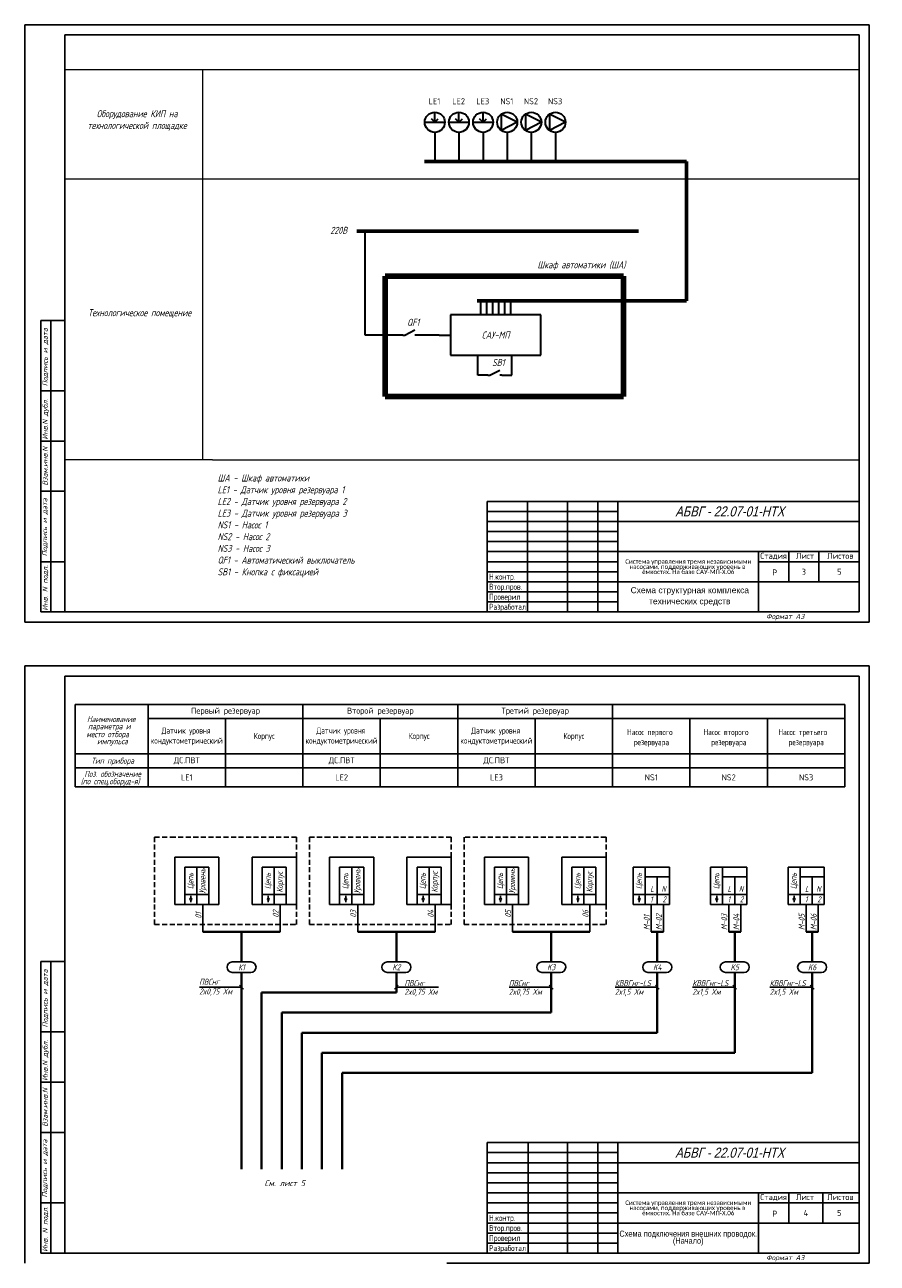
# Model space of a CAD drawing. Header units: millimetres. Extents: x 526 to 950, y 339 to 2271.
# Tile 2 of 4: x 526 to 950, y 676 to 1292. Entities that reach past the tile are written whole.
import ezdxf
from ezdxf.enums import TextEntityAlignment as Align

# ---------------------------------------------------------------- set-up
doc = ezdxf.new("R2010")
doc.units = ezdxf.units.MM
doc.linetypes.add('DASHED2', pattern=[0.375, 0.25, -0.125])
for name, color, linetype in [('_FORMAT OSNOVNAJA', 1, 'Continuous'), ('_TABLITSA OSNOVNAJA', 3, 'Continuous'), ('_TABLITSA TONKAJA', 2, 'Continuous'), ('Размеры', 3, 'Continuous'), ('Текст', 7, 'Continuous'), ('Форматка', 4, 'Continuous')]:
    doc.layers.add(name, color=color, linetype=linetype)
doc.layers.add('Слой1', color=10, linetype='Continuous', lineweight=200, plot=False)
doc.styles.add('35', font='romans.shx', dxfattribs={"width": 0.7, "oblique": 15, "height": 3.5})
doc.styles.add('Arial', font='arial.ttf')
doc.styles.add('Romans8', font='romans8.shx', dxfattribs={"width": 0.8, "height": 3})
doc.styles.add('style3', font='simplex.shx', dxfattribs={"height": 3})
doc.styles.add('style4', font='romans.shx', dxfattribs={"width": 0.7, "height": 3})
doc.styles.add('ДЛЯ текста', font='GOST_AU.ttf', dxfattribs={"oblique": 15, "height": 3.5})

msp = doc.modelspace()

# ---------------------------------------------------------------- linework, layer by layer
at = {"lineweight": 15}
for p, q in [((941.23, 1269.41), (546.23, 1269.41)), ((614.68, 1269.41), (614.68, 1214.99)), ((941.23, 1214.99), (546.23, 1214.99)), ((614.68, 1214.99), (614.68, 1075.44)), ((619.64, 1075.44), (546.23, 1075.44)), ((619.64, 1075.44), (941.23, 1075.44))]:
    msp.add_line(p, q, dxfattribs=at)
at = {"lineweight": 30}
for p, q in [((730.18, 1243.35), (728.47, 1245.04)), ((730.18, 1243.35), (730.18, 1248.35)), ((730.18, 1243.35), (731.89, 1245.04)), ((742.18, 1243.35), (740.47, 1245.04)), ((742.18, 1243.35), (742.18, 1248.35)), ((742.18, 1243.35), (743.89, 1245.04)), ((754.18, 1243.35), (752.47, 1245.04)), ((754.18, 1243.35), (754.18, 1248.35)), ((754.18, 1243.35), (755.89, 1245.04)), ((725.18, 1243.35), (735.18, 1243.35)), ((730.18, 1238.35), (730.18, 1223.87)), ((737.18, 1243.35), (747.18, 1243.35)), ((742.18, 1238.35), (742.18, 1223.87)), ((749.18, 1243.35), (759.18, 1243.35)), ((754.18, 1238.35), (754.18, 1223.87)), ((766.18, 1238.35), (766.18, 1223.87)), ((778.18, 1238.35), (778.18, 1223.87)), ((790.18, 1238.35), (790.18, 1223.87)), ((695.51, 1137.56), (695.51, 1189.19)), ((753.01, 1147.56), (753.01, 1154.56)), ((756.01, 1147.56), (756.01, 1154.56)), ((759.01, 1147.56), (759.01, 1154.56)), ((762.01, 1147.56), (762.01, 1154.56)), ((765.01, 1147.56), (765.01, 1154.56)), ((768.01, 1147.56), (768.01, 1154.56)), ((737.94, 1147.56), (737.94, 1127.56)), ((782.94, 1147.56), (737.94, 1147.56)), ((782.94, 1127.56), (782.94, 1147.56)), ((700.51, 1137.56), (695.51, 1137.56)), ((705.51, 1137.56), (700.51, 1137.56)), ((714.22, 1137.56), (705.51, 1137.56)), ((732.38, 1137.56), (721.22, 1137.56)), ((732.38, 1137.56), (737.94, 1137.56)), ((737.94, 1127.56), (782.94, 1127.56)), ((751.54, 1117.56), (751.54, 1127.56)), ((768.54, 1117.56), (768.54, 1127.56)), ((756.54, 1117.56), (751.54, 1117.56)), ((763.54, 1117.56), (768.54, 1117.56))]:
    msp.add_line(p, q, dxfattribs=at)
at = {"color": 7, "lineweight": 30, "ltscale": 10}
for p, q in [((771.18, 1243.35), (763.24, 1247.39)), ((763.24, 1247.39), (763.24, 1239.3)), ((783.18, 1243.35), (775.24, 1247.39)), ((775.24, 1247.39), (775.24, 1239.3)), ((795.18, 1243.35), (787.24, 1247.39)), ((787.24, 1247.39), (787.24, 1239.3)), ((771.18, 1243.35), (763.24, 1239.3)), ((783.18, 1243.35), (775.24, 1239.3)), ((795.18, 1243.35), (787.24, 1239.3))]:
    msp.add_line(p, q, dxfattribs=at)
at = {"lineweight": 60}
for p, q in [((725.1, 1223.87), (797.05, 1223.87)), ((855.41, 1223.87), (796.36, 1223.87)), ((855.41, 1154.56), (855.41, 1223.87)), ((691.4, 1189.19), (831.44, 1189.19)), ((751.21, 1154.56), (770.94, 1154.56)), ((770.94, 1154.56), (855.41, 1154.56))]:
    msp.add_line(p, q, dxfattribs=at)
at = {"lineweight": 100}
for p, q in [((705.51, 1106.94), (705.51, 1166.87)), ((823.96, 1166.87), (705.51, 1166.87)), ((823.96, 1166.87), (823.96, 1106.94)), ((823.96, 1106.94), (705.51, 1106.94))]:
    msp.add_line(p, q, dxfattribs=at)
at = {"color": 0, "lineweight": 30}
for p, q in [((715.22, 1137.56), (720.22, 1140.06)), ((714.22, 1137.56), (715.22, 1137.56)), ((721.22, 1137.56), (720.22, 1137.56)), ((756.54, 1117.56), (757.54, 1117.56)), ((757.54, 1117.56), (762.54, 1120.06)), ((763.54, 1117.56), (762.54, 1117.56))]:
    msp.add_line(p, q, dxfattribs=at)
for p, q in [((551.28, 945.76), (551.28, 953.84)), ((551.28, 953.84), (934.11, 953.84)), ((587.56, 946.87), (587.56, 953.84)), ((664.57, 946.87), (664.57, 953.84)), ((741.58, 946.87), (741.58, 953.84)), ((818.6, 946.87), (818.6, 953.84)), ((934.11, 946.87), (934.11, 953.84)), ((587.56, 929.29), (551.28, 929.29)), ((587.56, 929.29), (587.56, 912.81)), ((626.07, 929.29), (626.07, 912.81)), ((664.57, 929.29), (664.57, 912.81)), ((703.08, 929.29), (703.08, 912.81)), ((741.58, 929.29), (741.58, 912.81)), ((780.09, 929.29), (780.09, 912.81)), ((818.6, 929.29), (818.6, 912.81)), ((818.6, 929.29), (818.6, 912.81)), ((857.1, 929.29), (857.1, 912.81)), ((895.61, 929.29), (895.61, 912.81)), ((934.11, 929.29), (934.11, 912.81)), ((551.28, 922.31), (934.11, 922.31)), ((551.28, 912.81), (587.56, 912.81)), ((587.56, 912.81), (626.07, 912.81)), ((626.07, 912.81), (664.57, 912.81)), ((664.57, 912.81), (703.08, 912.81)), ((703.08, 912.81), (741.58, 912.81)), ((741.58, 912.81), (780.09, 912.81)), ((780.09, 912.81), (818.6, 912.81)), ((818.6, 912.81), (857.1, 912.81)), ((857.1, 912.81), (895.61, 912.81)), ((895.61, 912.81), (934.11, 912.81)), ((622.81, 877.9), (600.81, 877.9)), ((600.81, 877.9), (600.81, 854.4)), ((622.81, 872.9), (622.81, 877.9)), ((661.32, 877.9), (639.32, 877.9)), ((639.32, 877.9), (639.32, 854.4)), ((661.32, 872.9), (661.32, 877.9)), ((699.83, 877.9), (677.83, 877.9)), ((677.83, 877.9), (677.83, 854.4)), ((699.83, 872.9), (699.83, 877.9)), ((738.33, 877.9), (716.33, 877.9)), ((716.33, 877.9), (716.33, 854.4)), ((738.33, 872.9), (738.33, 877.9)), ((776.84, 877.9), (754.84, 877.9)), ((754.84, 877.9), (754.84, 854.4)), ((776.84, 872.9), (776.84, 877.9)), ((815.34, 877.9), (793.34, 877.9)), ((793.34, 877.9), (793.34, 854.4)), ((815.34, 872.9), (815.34, 877.9)), ((622.81, 854.4), (622.81, 872.9)), ((661.32, 854.4), (661.32, 872.9)), ((699.83, 854.4), (699.83, 872.9)), ((738.33, 854.4), (738.33, 872.9)), ((776.84, 854.4), (776.84, 872.9)), ((815.34, 854.4), (815.34, 872.9)), ((600.81, 854.4), (605.81, 854.4)), ((617.81, 854.4), (622.81, 854.4)), ((639.32, 854.4), (644.32, 854.4)), ((656.32, 854.4), (661.32, 854.4)), ((677.83, 854.4), (682.83, 854.4)), ((694.83, 854.4), (699.83, 854.4)), ((716.33, 854.4), (721.33, 854.4)), ((733.33, 854.4), (738.33, 854.4)), ((754.84, 854.4), (759.84, 854.4)), ((771.84, 854.4), (776.84, 854.4)), ((793.34, 854.4), (798.34, 854.4)), ((810.34, 854.4), (815.34, 854.4)), ((638.71, 825.77), (629.43, 825.77)), ((715.72, 825.77), (706.44, 825.77)), ((792.73, 825.77), (783.45, 825.77)), ((845.49, 825.77), (836.21, 825.77)), ((884, 825.77), (874.72, 825.77)), ((922.51, 825.77), (913.22, 825.77)), ((633.08, 814.23), (635, 812.26)), ((712.01, 814.23), (710.1, 812.26)), ((787.11, 814.23), (789.02, 812.26)), ((839.87, 814.23), (841.79, 812.26)), ((878.37, 814.23), (880.29, 812.26)), ((916.88, 814.23), (918.8, 812.26))]:
    msp.add_line(p, q)
at = {"color": 7}
for p, q in [((551.28, 945.76), (551.28, 912.81)), ((587.56, 945.76), (587.56, 912.81)), ((605.81, 872.9), (605.81, 854.4)), ((605.81, 872.9), (617.81, 872.9)), ((611.81, 872.9), (611.81, 854.4)), ((617.81, 872.9), (617.81, 854.4)), ((644.32, 872.9), (644.32, 854.4)), ((644.32, 872.9), (656.32, 872.9)), ((650.32, 872.9), (650.32, 854.4)), ((656.32, 872.9), (656.32, 854.4)), ((682.83, 872.9), (682.83, 854.4)), ((682.83, 872.9), (694.83, 872.9)), ((688.83, 872.9), (688.83, 854.4)), ((694.83, 872.9), (694.83, 854.4)), ((721.33, 872.9), (721.33, 854.4)), ((721.33, 872.9), (733.33, 872.9)), ((727.33, 872.9), (727.33, 854.4)), ((733.33, 872.9), (733.33, 854.4)), ((759.84, 872.9), (759.84, 854.4)), ((759.84, 872.9), (771.84, 872.9)), ((765.84, 872.9), (765.84, 854.4)), ((771.84, 872.9), (771.84, 854.4)), ((798.34, 872.9), (798.34, 854.4)), ((798.34, 872.9), (810.34, 872.9)), ((804.34, 872.9), (804.34, 854.4)), ((810.34, 872.9), (810.34, 854.4)), ((828.85, 872.9), (828.85, 854.4)), ((828.85, 872.9), (846.85, 872.9)), ((834.85, 872.9), (834.85, 854.4)), ((867.35, 872.9), (867.35, 854.4)), ((867.35, 872.9), (885.35, 872.9)), ((873.35, 872.9), (873.35, 854.4)), ((905.86, 872.9), (905.86, 854.4)), ((905.86, 872.9), (923.86, 872.9)), ((911.86, 872.9), (911.86, 854.4)), ((834.85, 868.05), (846.85, 868.05)), ((840.85, 868.05), (840.85, 854.4)), ((846.85, 868.05), (846.85, 854.4)), ((873.35, 868.05), (885.35, 868.05)), ((879.35, 868.05), (879.35, 854.4)), ((885.35, 868.05), (885.35, 854.4)), ((911.86, 868.05), (923.86, 868.05)), ((917.86, 868.05), (917.86, 854.4)), ((923.86, 868.05), (923.86, 854.4)), ((605.81, 859.4), (617.81, 859.4)), ((608.86, 857.5), (608.86, 858.62)), ((608.86, 855.47), (608.86, 856.59)), ((611.81, 854.4), (611.81, 859.4)), ((644.32, 859.4), (656.32, 859.4)), ((647.37, 857.5), (647.37, 858.62)), ((647.37, 855.47), (647.37, 856.59)), ((650.32, 854.4), (650.32, 859.4)), ((682.83, 859.4), (694.83, 859.4)), ((685.87, 857.5), (685.87, 858.62)), ((685.87, 855.47), (685.87, 856.59)), ((688.83, 854.4), (688.83, 859.4)), ((721.33, 859.4), (733.33, 859.4)), ((724.38, 857.5), (724.38, 858.62)), ((724.38, 855.47), (724.38, 856.59)), ((727.33, 854.4), (727.33, 859.4)), ((759.84, 859.4), (771.84, 859.4)), ((762.88, 857.5), (762.88, 858.62)), ((762.88, 855.47), (762.88, 856.59)), ((765.84, 854.4), (765.84, 859.4)), ((798.34, 859.4), (810.34, 859.4)), ((801.39, 857.5), (801.39, 858.62)), ((801.39, 855.47), (801.39, 856.59)), ((804.34, 854.4), (804.34, 859.4)), ((828.85, 859.4), (846.85, 859.4)), ((831.89, 857.5), (831.89, 858.62)), ((831.89, 855.47), (831.89, 856.59)), ((834.85, 854.4), (834.85, 859.4)), ((867.35, 859.4), (885.35, 859.4)), ((870.4, 857.5), (870.4, 858.62)), ((870.4, 855.47), (870.4, 856.59)), ((873.35, 854.4), (873.35, 859.4)), ((905.86, 859.4), (923.86, 859.4)), ((908.91, 857.5), (908.91, 858.62)), ((908.91, 855.47), (908.91, 856.59)), ((911.86, 854.4), (911.86, 859.4)), ((605.81, 854.4), (617.81, 854.4)), ((614.81, 854.4), (614.81, 840.77)), ((644.32, 854.4), (656.32, 854.4)), ((653.32, 854.4), (653.32, 840.77)), ((682.83, 854.4), (694.83, 854.4)), ((691.83, 854.4), (691.83, 840.77)), ((721.33, 854.4), (733.33, 854.4)), ((730.33, 854.4), (730.33, 840.77)), ((759.84, 854.4), (771.84, 854.4)), ((768.84, 854.4), (768.84, 840.77)), ((798.34, 854.4), (810.34, 854.4)), ((807.34, 854.4), (807.34, 840.77)), ((828.85, 854.4), (846.85, 854.4)), ((837.85, 854.4), (837.85, 840.77)), ((843.86, 854.4), (843.86, 840.77)), ((867.35, 854.4), (885.35, 854.4)), ((876.35, 854.4), (876.35, 840.77)), ((882.36, 854.4), (882.36, 840.77)), ((905.86, 854.4), (923.86, 854.4)), ((914.86, 854.4), (914.86, 840.77)), ((920.87, 854.4), (920.87, 840.77)), ((629.4, 820.6), (638.68, 820.6)), ((706.41, 820.6), (715.7, 820.6)), ((783.42, 820.6), (792.71, 820.6)), ((836.19, 820.6), (845.47, 820.6)), ((874.69, 820.6), (883.97, 820.6)), ((913.2, 820.6), (922.48, 820.6))]:
    msp.add_line(p, q, dxfattribs=at)
at = {"color": 3, "linetype": 'DASHED2', "ltscale": 10}
for p, q in [((600.81, 887.9), (590.81, 887.9)), ((590.81, 887.9), (590.81, 854.4)), ((661.32, 887.9), (600.81, 887.9)), ((661.32, 877.9), (661.32, 887.9)), ((677.83, 887.9), (667.83, 887.9)), ((667.83, 887.9), (667.83, 854.4)), ((738.33, 887.9), (677.83, 887.9)), ((738.33, 877.9), (738.33, 887.9)), ((815.34, 887.9), (744.84, 887.9)), ((744.84, 887.9), (744.84, 854.4)), ((815.34, 877.9), (815.34, 887.9)), ((590.81, 854.4), (590.81, 844.4)), ((661.32, 844.4), (661.32, 854.4)), ((667.83, 854.4), (667.83, 844.4)), ((738.33, 844.4), (738.33, 854.4)), ((744.84, 854.4), (744.84, 844.4)), ((815.34, 844.4), (815.34, 854.4)), ((590.81, 844.4), (661.32, 844.4)), ((667.83, 844.4), (738.33, 844.4)), ((744.84, 844.4), (815.34, 844.4))]:
    msp.add_line(p, q, dxfattribs=at)
at = {"lineweight": 40}
for p, q in [((653.32, 840.77), (614.81, 840.77)), ((634.07, 840.77), (634.07, 825.77)), ((691.83, 840.77), (730.33, 840.77)), ((711.08, 840.77), (711.08, 825.77)), ((768.84, 840.77), (807.34, 840.77)), ((788.09, 840.77), (788.09, 825.77)), ((840.85, 840.77), (840.85, 825.77)), ((879.36, 840.77), (879.36, 825.77)), ((917.86, 840.77), (917.86, 825.77)), ((634.04, 820.6), (634.04, 722.8)), ((711.05, 820.6), (711.05, 810.6)), ((788.07, 820.6), (788.07, 800.6)), ((840.83, 820.6), (840.83, 790.6)), ((879.33, 820.6), (879.33, 780.6)), ((917.84, 820.6), (917.84, 770.6)), ((711.05, 810.6), (644.04, 810.6)), ((644.04, 722.8), (644.04, 810.6)), ((788.07, 800.6), (654.04, 800.6)), ((654.04, 722.8), (654.04, 800.6)), ((840.83, 790.6), (664.04, 790.6)), ((664.04, 722.8), (664.04, 790.6)), ((879.33, 780.6), (674.04, 780.6)), ((674.04, 722.8), (674.04, 780.6)), ((917.84, 770.6), (684.04, 770.6)), ((684.04, 722.8), (684.04, 770.6))]:
    msp.add_line(p, q, dxfattribs=at)
at = {"color": 7, "lineweight": 40}
for p, q in [((837.85, 840.77), (843.86, 840.77)), ((876.35, 840.77), (882.36, 840.77)), ((914.86, 840.77), (920.87, 840.77))]:
    msp.add_line(p, q, dxfattribs=at)
at = {"color": 7, "linetype": 'Continuous'}
for p, q in [((634.04, 813.24), (613.08, 813.24)), ((711.05, 813.24), (732.01, 813.24)), ((788.07, 813.24), (767.11, 813.24)), ((840.83, 813.24), (819.87, 813.24)), ((879.33, 813.24), (858.37, 813.24)), ((917.84, 813.24), (896.88, 813.24))]:
    msp.add_line(p, q, dxfattribs=at)
for points in [[(587.56, 946.87), (626.07, 946.87), (626.07, 929.29), (587.56, 929.29)], [(626.07, 946.87), (664.57, 946.87), (664.57, 929.29), (626.07, 929.29)], [(664.57, 946.87), (703.08, 946.87), (703.08, 929.29), (664.57, 929.29)], [(703.08, 946.87), (741.58, 946.87), (741.58, 929.29), (703.08, 929.29)], [(741.58, 946.87), (780.09, 946.87), (780.09, 929.29), (741.58, 929.29)], [(780.09, 946.87), (818.6, 946.87), (818.6, 929.29), (780.09, 929.29)], [(818.6, 946.87), (857.1, 946.87), (857.1, 929.29), (818.6, 929.29)], [(857.1, 946.87), (895.61, 946.87), (895.61, 929.29), (857.1, 929.29)], [(895.61, 946.87), (934.11, 946.87), (934.11, 929.29), (895.61, 929.29)]]:
    msp.add_lwpolyline(points, close=True)
at = {"color": 7, "lineweight": 30, "ltscale": 10}
for centre in [(730.18, 1243.35), (742.18, 1243.35), (754.18, 1243.35), (766.18, 1243.35), (778.18, 1243.35), (790.18, 1243.35)]:
    msp.add_circle(centre, 5, dxfattribs=at)
at = {"color": 7}
for centre in [(608.86, 857.04), (647.37, 857.04), (685.87, 857.04), (724.38, 857.04), (762.88, 857.04), (801.39, 857.04), (831.89, 857.04), (870.4, 857.04), (908.91, 857.04)]:
    msp.add_circle(centre, 0.452, dxfattribs=at)
for centre, start, end in [((629.43, 823.18), 90, 269.45154), ((638.68, 823.18), 270, 89.45154), ((706.44, 823.18), 90, 269.45154), ((715.7, 823.18), 270, 89.45154), ((783.45, 823.18), 90, 269.45154), ((792.71, 823.18), 270, 89.45154), ((836.21, 823.18), 90, 269.45154), ((845.47, 823.18), 270, 89.45154), ((874.72, 823.18), 90, 269.45154), ((883.97, 823.18), 270, 89.45154), ((913.22, 823.18), 90, 269.45154), ((922.48, 823.18), 270, 89.45154)]:
    msp.add_arc(centre, 2.59, start, end, dxfattribs=at)
at = {"layer": '_FORMAT OSNOVNAJA', "color": 7}
for p, q in [((756.23, 1054.84), (756.23, 999.84)), ((941.23, 1054.84), (756.23, 1054.84))]:
    msp.add_line(p, q, dxfattribs=at)
at = {"layer": '_TABLITSA OSNOVNAJA', "color": 7}
for p, q in [((776.23, 1054.84), (776.23, 999.84)), ((796.23, 999.84), (796.23, 1054.84)), ((811.23, 1054.84), (811.23, 999.84)), ((821.23, 999.84), (821.23, 1054.84)), ((941.23, 1044.84), (821.23, 1044.84)), ((821.23, 1029.84), (941.23, 1029.84)), ((891.23, 1029.84), (891.23, 999.84)), ((906.23, 1014.84), (906.23, 1029.84)), ((921.23, 1029.84), (921.23, 1014.84)), ((891.23, 1024.84), (941.23, 1024.84)), ((941.23, 1014.84), (821.23, 1014.84))]:
    msp.add_line(p, q, dxfattribs=at)
at = {"layer": '_TABLITSA TONKAJA', "color": 7}
for p, q in [((756.23, 1049.84), (821.23, 1049.84)), ((756.23, 1044.84), (821.23, 1044.84)), ((821.23, 1039.84), (756.23, 1039.84)), ((821.23, 1039.84), (756.23, 1039.84)), ((756.23, 1034.84), (821.23, 1034.84)), ((756.23, 1034.84), (821.23, 1034.84)), ((756.23, 1029.84), (821.23, 1029.84)), ((756.23, 1029.84), (821.23, 1029.84)), ((821.23, 1024.84), (756.23, 1024.84)), ((821.23, 1024.84), (756.23, 1024.84)), ((756.23, 1019.84), (821.23, 1019.84)), ((756.23, 1019.84), (821.23, 1019.84)), ((821.23, 1014.84), (756.23, 1014.84)), ((821.23, 1014.84), (756.23, 1014.84)), ((821.23, 1009.84), (756.23, 1009.84)), ((821.23, 1009.84), (756.23, 1009.84)), ((756.23, 1004.84), (821.23, 1004.84)), ((756.23, 1004.84), (821.23, 1004.84))]:
    msp.add_line(p, q, dxfattribs=at)
at = {"layer": 'Размеры', "color": 7}
for p, q in [((846.85, 868.05), (846.85, 872.9)), ((885.35, 868.05), (885.35, 872.9)), ((923.86, 868.05), (923.86, 872.9))]:
    msp.add_line(p, q, dxfattribs=at)
at = {"layer": 'Слой1', "color": 7, "lineweight": -3}
for p, q in [((526.23, 1291.84), (526.23, 994.84)), ((526.23, 1291.84), (526.23, 994.84)), ((946.23, 1291.84), (946.23, 994.84)), ((946.23, 1291.84), (946.23, 994.84)), ((946.23, 1291.84), (946.23, 994.84)), ((946.23, 1291.84), (946.23, 994.84)), ((946.23, 1291.84), (946.23, 994.84)), ((526.23, 972.97), (526.23, 675.97)), ((526.23, 972.97), (526.23, 675.97)), ((946.23, 972.97), (946.23, 675.97)), ((946.23, 972.97), (946.23, 675.97)), ((946.23, 972.97), (946.23, 675.97)), ((946.23, 972.97), (946.23, 675.97)), ((946.23, 972.97), (946.23, 675.97))]:
    msp.add_line(p, q, dxfattribs=at)
at = {"layer": 'Слой1', "color": 7, "linetype": 'ByBlock', "lineweight": -3, "ltscale": 0.4}
for p, q in [((526.23, 1291.84), (736.23, 1291.84)), ((731.71, 1291.84), (946.23, 1291.84)), ((526.23, 994.84), (946.23, 994.84)), ((526.23, 994.84), (736.23, 994.84)), ((526.23, 994.84), (736.23, 994.84)), ((526.23, 972.97), (736.23, 972.97)), ((736.23, 972.97), (946.23, 972.97)), ((736.23, 675.97), (946.23, 675.97)), ((736.23, 675.97), (946.23, 675.97)), ((736.23, 675.97), (946.23, 675.97))]:
    msp.add_line(p, q, dxfattribs=at)
at = {"layer": 'Форматка', "color": 7, "lineweight": -3}
for p, q in [((546.23, 999.84), (546.23, 1286.84)), ((546.23, 1286.84), (941.23, 1286.84)), ((941.23, 1286.84), (941.23, 999.84)), ((546.23, 1144.84), (534.23, 1144.84)), ((534.23, 999.84), (534.23, 1144.84)), ((539.23, 999.84), (539.23, 1144.84)), ((546.23, 1109.84), (534.23, 1109.84)), ((546.23, 1084.84), (534.23, 1084.84)), ((546.23, 1059.84), (534.23, 1059.84)), ((546.23, 1024.84), (534.23, 1024.84)), ((941.23, 999.84), (534.23, 999.84)), ((546.23, 680.97), (546.23, 967.97)), ((546.23, 967.97), (941.23, 967.97)), ((941.23, 967.97), (941.23, 680.97)), ((546.23, 825.97), (534.23, 825.97)), ((534.23, 680.97), (534.23, 825.97)), ((539.23, 680.97), (539.23, 825.97)), ((546.23, 790.97), (534.23, 790.97)), ((546.23, 765.97), (534.23, 765.97)), ((546.23, 740.97), (534.23, 740.97)), ((941.23, 735.97), (756.23, 735.97)), ((756.23, 735.97), (756.23, 680.97)), ((776.62, 735.97), (776.62, 680.97)), ((796.23, 735.97), (796.23, 680.97)), ((811.23, 735.97), (811.23, 680.97)), ((821.23, 735.97), (821.23, 680.97)), ((821.23, 730.97), (756.23, 730.97)), ((821.23, 725.97), (756.23, 725.97)), ((821.23, 720.97), (756.23, 720.97)), ((821.23, 725.97), (941.23, 725.97)), ((821.23, 715.97), (756.23, 715.97)), ((821.23, 710.97), (756.23, 710.97)), ((821.23, 710.97), (941.23, 710.97)), ((891.23, 710.97), (891.23, 680.97)), ((906.23, 710.97), (906.23, 695.97)), ((923.23, 710.97), (923.23, 695.97)), ((546.23, 705.97), (534.23, 705.97)), ((821.23, 705.97), (756.23, 705.97)), ((941.23, 705.97), (891.23, 705.97)), ((821.23, 700.97), (756.23, 700.97)), ((821.23, 695.97), (756.23, 695.97)), ((821.23, 695.97), (941.23, 695.97)), ((821.23, 690.97), (756.23, 690.97)), ((821.23, 685.97), (756.23, 685.97)), ((941.23, 680.97), (534.23, 680.97))]:
    msp.add_line(p, q, dxfattribs=at)

# ---------------------------------------------------------------- texts
at = {"lineweight": -3, "style": 'Arial', "oblique": 15, "width": 0.8}
for p in [(903.99, 1049.83), (903.99, 730.95)]:
    msp.add_text('АБВГ - 22.07-01-НТХ', height=5, dxfattribs=at).set_placement(p, align=Align.MIDDLE_RIGHT)
at = {"color": 7, "style": 'Arial', "width": 0.8}
for p in [(898.01, 1017.97), (898.01, 699.09)]:
    msp.add_text('Р', height=3, dxfattribs=at).set_placement(p)
at = {"color": 7, "oblique": 15}
for s, style, width, p in [('Наименование', 'style4', 0.7, (557.21, 945.05)), ('параметра и', 'style4', 0.7, (557.71, 941.46)), ('место отбора', 'style4', 0.7, (556.86, 937.55)), ('импульса', 'style4', 0.7, (562.21, 934.06)), ('Тип прибора', 'style4', 0.7, (559.32, 924.36)), ('Поз. обозначение', 'style4', 0.7, (555.87, 917.81)), ('(по спец.оборуд-я)', 'style4', 0.7, (554.09, 914.13)), ('L', 'style3', 0.669676, (837.32, 860.63)), ('N', 'style3', 0.669676, (842.91, 860.63)), ('L', 'style3', 0.669676, (875.83, 860.63)), ('N', 'style3', 0.669676, (881.42, 860.63)), ('L', 'style3', 0.669676, (914.33, 860.63)), ('N', 'style3', 0.669676, (919.92, 860.63)), ('1', 'style3', 0.669676, (837.26, 855.41)), ('2', 'style3', 0.669676, (843.38, 855.41)), ('1', 'style3', 0.669676, (875.77, 855.41)), ('2', 'style3', 0.669676, (881.88, 855.41)), ('1', 'style3', 0.669676, (914.28, 855.41)), ('2', 'style3', 0.669676, (920.39, 855.41))]:
    msp.add_text(s, height=3, dxfattribs=dict(at, style=style, width=width)).set_placement(p)
at = {"color": 7, "style": 'style4', "oblique": 15}
for s, width, p in [('Цепь', 0.7, (610.09, 861.98)), ('Уровень', 0.7, (616.09, 859.72)), ('Цепь', 0.7, (648.6, 861.98)), ('Корпус', 0.7, (654.55, 860.31)), ('Цепь', 0.7, (687.1, 861.98)), ('Уровень', 0.7, (693.1, 859.72)), ('Цепь', 0.7, (725.61, 861.98)), ('Корпус', 0.7, (731.56, 860.31)), ('Цепь', 0.7, (764.12, 861.98)), ('Уровень', 0.7, (770.12, 859.72)), ('Цепь', 0.7, (802.62, 861.98)), ('Корпус', 0.7, (808.57, 860.31)), ('Цепь', 0.7, (833.13, 861.98)), ('Цепь', 0.7, (871.63, 861.98)), ('Цепь', 0.7, (910.14, 861.98)), ('01', 0.700428, (614.08, 847.39)), ('02', 0.700428, (652.58, 847.87)), ('03', 0.700428, (691.09, 847.87)), ('04', 0.700428, (729.6, 847.87)), ('05', 0.700428, (768.1, 847.87)), ('06', 0.700428, (806.61, 847.87)), ('M-01', 0.700428, (837.11, 841.64)), ('M-02', 0.700428, (843.12, 841.64)), ('M-03', 0.700428, (875.62, 841.64)), ('M-04', 0.700428, (881.63, 841.64)), ('M-05', 0.700428, (914.12, 841.64)), ('M-06', 0.700428, (920.13, 841.64))]:
    msp.add_text(s, height=3, rotation=90, dxfattribs=dict(at, width=width)).set_placement(p)
for s, width, p in [('К1', 0.7, (634.05, 823.18)), ('K2', 0.7, (711.07, 823.18)), ('K3', 0.7, (788.08, 823.18)), ('K4', 0.7, (840.84, 823.18)), ('K5', 0.7, (879.35, 823.18)), ('K6', 0.7, (917.85, 823.18)), ('См. лист 5', 0.8, (655.57, 715.79))]:
    msp.add_text(s, height=3, dxfattribs=dict(at, width=width)).set_placement(p, align=Align.MIDDLE_CENTER)
at = {"color": 0, "style": 'style3', "oblique": 15, "width": 0.7}
for s, p in [('ПВСнг', (612.98, 814.42)), ('ПВСнг', (715.07, 813.76)), ('ПВСнг', (767, 813.76)), ('КВВГнг-LS', (819.76, 813.76)), ('КВВГнг-LS', (858.27, 813.76)), ('КВВГнг-LS', (896.77, 813.76)), ('2x0,75 Xм', (612.98, 809.62)), ('2x0,75 Xм', (715.07, 809.44)), ('2x0,75 Xм', (767, 809.44)), ('2x1,5 Xм', (819.76, 809.44)), ('2x1,5 Xм', (858.27, 809.44)), ('2x1,5 Xм', (896.77, 809.44))]:
    msp.add_text(s, height=3, dxfattribs=at).set_placement(p)
at = {"color": 7, "linetype": 'Continuous', "char_height": 3.5, "attachment_point": 5, "style": 'ДЛЯ текста'}
for s, insert, width in [('\\A1;Оборудование КИП на технологической площадке', (582.11, 1244.23), 54.1238), ('\\A1;220В', (682.41, 1189.62), 28.0293), ('\\A1;Технологическое помещение', (583.35, 1148.18), 80.1554), ('\\A1;QF1', (719.46, 1143.89), 7.5321), ('\\A1;SB1', (761.78, 1123.89), 7.5321)]:
    msp.add_mtext(s, dxfattribs=dict(at, insert=insert, width=width))
at = {"color": 7, "linetype": 'Continuous', "lineweight": 30, "char_height": 3.5, "style": 'ДЛЯ текста'}
for s, insert, width, attachment_point in [('\\A1;Шкаф автоматики (ША)', (803.15, 1172.03), 60.5308, 5), ('\\A1;САУ-МП', (760.44, 1137.56), 45, 5), ('\\A1;ША - Шкаф автоматики\\PLE1 - Датчик уровня резервуара 1\\PLE2 - Датчик уровня резервуара 2\\PLE3 - Датчик уровня резервуара 3\\PNS1 - Насос 1\\PNS2 - Насос 2\\PNS3 - Насос 3\\PQF1 - Автоматический выключатель\\PSB1 - Кнопка с фиксацией', (622.16, 1042.65), 151.3185, 4)]:
    msp.add_mtext(s, dxfattribs=dict(at, insert=insert, width=width, attachment_point=attachment_point))
at = {"char_height": 2.2, "width": 70, "attachment_point": 5, "line_spacing_factor": 0.7, "style": 'Arial'}
for insert in [(856.23, 1022.34), (856.23, 703.47)]:
    msp.add_mtext('{\\fCalibri|b0|i0|c204|p34;Система управления тремя независимыми насосами, поддерживающих уровень в \\H1.7557x; \\H0.56958x;ёмкостях. На базе САУ-МП-Х.06\\H1.8788x; }', dxfattribs=dict(at, insert=insert))
at = {"char_height": 3, "attachment_point": 1, "style": 'style4'}
for s, heights, insert in [('\\pi6.7529;Датчик уровня \\P\\pi1.3029;кондуктометрический', [9.77], (587.56, 942.37)), ('\\pi6.7529;Датчик уровня \\P\\pi1.3029;кондуктометрический', [9.77], (664.57, 942.37)), ('\\pi6.7529;Датчик уровня \\P\\pi1.3029;кондуктометрический', [9.77], (741.58, 942.37)), ('\\pi14.053;Корпус', [0], (626.07, 939.69)), ('\\pi14.053;Корпус', [0], (703.08, 939.69)), ('\\pi7.2029;Насос первого \\P\\pi10.553;резервуара', [0], (818.6, 941.59)), ('\\pi14.053;Корпус ', [0], (780.09, 939.69)), ('\\pi6.7029;Насос второго \\P\\pi10.553;резервуара', [0], (857.1, 941.59)), ('\\pi5.4529;Насос третьего \\P\\pi10.553;резервуара', [0], (895.61, 941.59))]:
    msp.add_mtext_dynamic_manual_height_columns(s, width=38.5057, gutter_width=15, heights=heights, dxfattribs=dict(at, insert=insert))
at = {"color": 7, "insert": (856.23, 688.47), "char_height": 3, "width": 70, "attachment_point": 5, "line_spacing_factor": 0.7, "style": 'Arial'}
msp.add_mtext('\\pt24;{\\W0.8;Схема подключения внешних проводок. (Начало)}', dxfattribs=at)
at = {"layer": 'Текст', "color": 7, "lineweight": 30, "ltscale": 6.666667, "char_height": 3, "width": 11.3228, "attachment_point": 5, "style": 'Romans8'}
for s, insert in [('LE1', (730.02, 1253.81)), ('LE2', (742.02, 1253.81)), ('LE3', (754.02, 1253.81)), ('NS1', (766.02, 1253.81)), ('NS2', (778.02, 1253.81)), ('NS3', (790.02, 1253.81))]:
    msp.add_mtext(s, dxfattribs=dict(at, insert=insert))
at = {"layer": 'Текст', "color": 7, "ltscale": 6.666667, "char_height": 3, "style": 'Romans8'}
for s, insert, width, attachment_point in [('Стадия', (898.73, 1029.24), 15, 2), ('\\pi3.55;Лист', (906.23, 1029.24), 15, 1), ('\\pi4.1499;Листов', (921.23, 1029.24), 20, 1), ('Стадия', (898.73, 710.36), 15, 2), ('\\pi3.55;Лист', (906.23, 710.36), 15, 1), ('\\pi4.1499;Листов', (921.23, 710.36), 20, 1)]:
    msp.add_mtext(s, dxfattribs=dict(at, insert=insert, width=width, attachment_point=attachment_point))
at = {"layer": 'Текст', "color": 7, "char_height": 3, "width": 21.4279, "attachment_point": 1, "style": 'Romans8'}
for insert in [(757.18, 1033.89), (757.18, 715.01)]:
    msp.add_mtext('{\\W0.7;\\P\\P\\PН.контр.   \\PВтор.пров.\\PПроверил\\PРазработал}', dxfattribs=dict(at, insert=insert))
at = {"layer": 'Текст', "color": 7, "ltscale": 100, "char_height": 3, "attachment_point": 5, "style": 'Romans8'}
for s, insert, width in [('\\A1;3', (913.73, 1019.84), 15), ('\\A1;5', (931.36, 1019.84), 19.7446), ('\\A1;4', (914.73, 700.97), 17), ('\\A1;5', (931.36, 700.97), 19.7446)]:
    msp.add_mtext(s, dxfattribs=dict(at, insert=insert, width=width))
at = {"layer": 'Текст', "color": 0, "char_height": 3, "attachment_point": 5, "line_spacing_factor": 0.9, "style": 'Romans8'}
for s, insert, width in [('\\A1;Первый резервуар', (626.07, 950.36), 77.0115), ('\\A1;Второй резервуар', (703.08, 950.36), 77.0115), ('\\A1;Третий резервуар', (780.09, 950.36), 77.0115), ('\\A1;ДС.ПВТ', (606.81, 925.8), 38.5057), ('\\A1;ДС.ПВТ', (683.83, 925.8), 38.5057), ('\\A1;ДС.ПВТ', (760.84, 925.8), 38.5057), ('\\A1;LE1', (606.81, 917.56), 38.5057), ('\\A1;LE2', (683.83, 917.56), 38.5057), ('\\A1;LE3', (760.84, 917.56), 38.5057), ('\\A1;NS1', (837.85, 917.56), 38.5057), ('\\A1;NS2', (876.35, 917.56), 38.5057), ('\\A1;NS3', (914.86, 917.56), 38.5057)]:
    msp.add_mtext(s, dxfattribs=dict(at, insert=insert, width=width))
at = {"layer": 'Форматка', "color": 7, "lineweight": -3, "style": '35', "oblique": 15, "width": 0.9}
for s, p in [('Подпись и дата', (537.58, 1112.09)), ('Инв.N дубл.', (537.58, 1085.55)), ('Взам.инв.N', (537.58, 1062.67)), ('Подпись и дата', (537.38, 1027.52)), ('Инв. N подл.', (537.58, 1000.48)), ('Подпись и дата', (537.58, 793.21)), ('Инв.N дубл.', (537.58, 766.67)), ('Взам.инв.N', (537.58, 743.79)), ('Подпись и дата', (537.38, 708.64)), ('Инв. N подл.', (537.58, 681.6))]:
    msp.add_text(s, height=2.5, rotation=90, dxfattribs=at).set_placement(p)
at = {"layer": 'Форматка', "color": 7, "lineweight": -3, "style": 'Arial'}
for s, p in [('Схема структурная комплекса', (857.01, 1010.68)), ('технических средств', (857.01, 1005.18))]:
    msp.add_text(s, height=3, dxfattribs=at).set_placement(p, align=Align.MIDDLE_CENTER)
at = {"layer": 'Форматка', "color": 7, "lineweight": -3, "style": '35', "oblique": 15}
for p in [(894.95, 996.38), (894.95, 677.5)]:
    msp.add_text('Формат А3', height=2.5, dxfattribs=at).set_placement(p)

doc.saveas('drawing.dxf')
